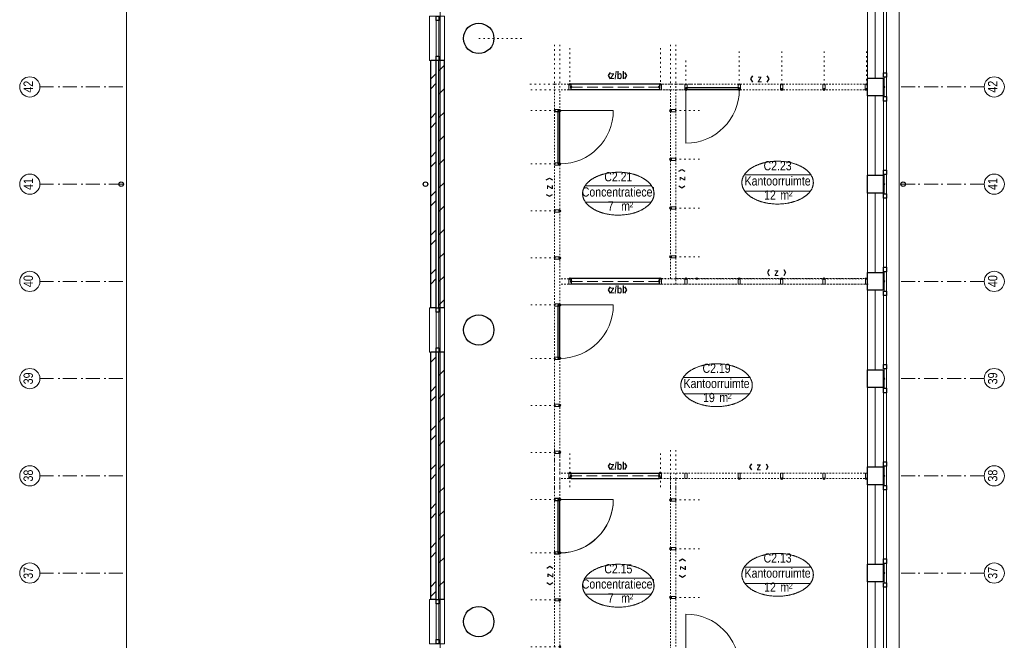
# Model space of a CAD drawing. Header units: millimetres. Extents: x 45699 to 251499, y 244 to 86446.
# Tile 120 of 240: x 170263 to 188089, y 58272 to 69507. Entities that reach past the tile are written whole.
import ezdxf
from ezdxf.enums import TextEntityAlignment as Align

# ---------------------------------------------------------------- set-up
doc = ezdxf.new("R2010")
doc.units = ezdxf.units.MM
doc.header["$LTSCALE"] = 400
doc.header["$PDMODE"] = 3
doc.header["$PDSIZE"] = 15
for name, pattern in [('STYLE_02', [0.694427, 0.486069, -0.208359]), ('STYLE_05', [0.208282, 0.069427, -0.138855]), ('STYLE_06', [1.041641, 0.625, -0.208282, 0.069427, -0.138931]), ('STYLE_21', [0.138889, 0.069444, -0.069444])]:
    doc.linetypes.add(name, pattern=pattern)
for name, color, linetype, lineweight in [('Buitenkozijnen', 140, 'Continuous', 15), ('Interieur-deur', 43, 'Continuous', 9), ('Interieur-scheidingswand-horizontaal', 5, 'Continuous', 25), ('Interieur-systeemwand glas', 140, 'STYLE_21', 15), ('Kozijnmerken', 43, 'Continuous', 9), ('Lijn-stramien', 5, 'STYLE_06', 9), ('mat-baksteen', 5, 'Continuous', 25), ('mat-beton (ihwg)', 5, 'Continuous', 25), ('mat-kalkzandsteen', 5, 'Continuous', 25), ('None', 7, 'Continuous', 9), ('Ruimtenummers', 5, 'Continuous', 25)]:
    doc.layers.add(name, color=color, linetype=linetype, lineweight=lineweight)
doc.styles.add('Arial Narrow', font='ARIALN.TTF', dxfattribs={"height": 222.25})
doc.styles.add('Arial Narrow (bold)', font='ARIALNB.TTF', dxfattribs={"height": 172.861111})

# ---------------------------------------------------------------- blocks, each defined once
blk = doc.blocks.new('*U255')
at = {"layer": 'Interieur-deur', "color": 140, "linetype": 'Continuous', "lineweight": 15}
blk.add_line((-6558, 23725), (-6558, 24689), dxfattribs=at)
at = {"layer": 'Interieur-deur', "color": 92, "linetype": 'Continuous', "lineweight": 25}
blk.add_lwpolyline([(-6558, 24729), (-5592, 24729), (-5592, 24689), (-6558, 24689)], close=True, dxfattribs=at)
at = {"layer": 'Interieur-deur', "color": 140, "linetype": 'Continuous', "lineweight": 15}
blk.add_arc((-6558, 24689), 966, 270, 0, dxfattribs=at)
at = {"layer": 'Interieur-systeemwand glas', "color": 43, "linetype": 'Continuous', "lineweight": 9}
for points in [[(-6578, 24789), (-6538, 24789), (-6538, 24689), (-6578, 24689)], [(-5612, 24789), (-5572, 24789), (-5572, 24689), (-5612, 24689)]]:
    blk.add_lwpolyline(points, close=True, dxfattribs=at)
at = {"layer": 'Lijn-stramien', "color": 8, "linetype": 'STYLE_05', "lineweight": 5}
for p, q in [((-6558, 24689), (-6558, 25265)), ((-5592, 24689), (-5592, 25265))]:
    blk.add_line(p, q, dxfattribs=at)
at = {"layer": 'None', "linetype": 'Continuous', "lineweight": 5}
for p in [(-6558, 24689), (-5592, 24689)]:
    blk.add_point(p, dxfattribs=at)
blk = doc.blocks.new('*U257')
at = {"layer": 'Interieur-systeemwand glas', "color": 43, "linetype": 'Continuous', "lineweight": 9}
blk.add_lwpolyline([(-4844, 24689), (-4844, 24789), (-4804, 24789), (-4804, 24689)], close=True, dxfattribs=at)
at = {"layer": 'Interieur-systeemwand glas', "color": 43, "linetype": 'Continuous', "lineweight": 15}
for p in [(-5591, 24689), (-4824, 24689), (-4824, 24689)]:
    blk.add_point(p, dxfattribs=at)
at = {"layer": 'Lijn-stramien', "color": 8, "linetype": 'STYLE_05', "lineweight": 5}
for p, q in [((-5591, 24689), (-5591, 25384)), ((-4824, 24689), (-4824, 25384))]:
    blk.add_line(p, q, dxfattribs=at)
blk = doc.blocks.new('*U261')
at = {"layer": 'Interieur-systeemwand glas', "color": 43, "linetype": 'Continuous', "lineweight": 9}
blk.add_lwpolyline([(-4077, 24689), (-4077, 24789), (-4037, 24789), (-4037, 24689)], close=True, dxfattribs=at)
at = {"layer": 'Interieur-systeemwand glas', "color": 43, "linetype": 'Continuous', "lineweight": 15}
for p in [(-4824, 24689), (-4057, 24689), (-4057, 24689)]:
    blk.add_point(p, dxfattribs=at)
at = {"layer": 'Lijn-stramien', "color": 8, "linetype": 'STYLE_05', "lineweight": 5}
for p, q in [((-4824, 24689), (-4824, 25384)), ((-4057, 24689), (-4057, 25384))]:
    blk.add_line(p, q, dxfattribs=at)
blk = doc.blocks.new('*U263')
at = {"layer": 'Interieur-systeemwand glas', "color": 43, "linetype": 'Continuous', "lineweight": 9}
blk.add_lwpolyline([(-3310, 24689), (-3310, 24789), (-3270, 24789), (-3270, 24689)], close=True, dxfattribs=at)
at = {"layer": 'Interieur-systeemwand glas', "color": 43, "linetype": 'Continuous', "lineweight": 15}
for p in [(-4057, 24689), (-3290, 24689), (-3290, 24689)]:
    blk.add_point(p, dxfattribs=at)
at = {"layer": 'Lijn-stramien', "color": 8, "linetype": 'STYLE_05', "lineweight": 5}
for p, q in [((-4057, 24689), (-4057, 25384)), ((-3290, 24689), (-3290, 25384))]:
    blk.add_line(p, q, dxfattribs=at)
blk = doc.blocks.new('*U264')
at = {"layer": 'Interieur-systeemwand glas', "lineweight": 15}
for p, q in [((-6839, 24789), (-6999, 24789)), ((-3269, 24789), (-6739, 24789)), ((-3269, 24689), (-6999, 24689))]:
    blk.add_line(p, q, dxfattribs=at)
at = {"layer": 'None', "color": 7}
for name in ['*U257', '*U261', '*U263']:
    blk.add_blockref(name, (0, 0), dxfattribs=at)
blk = doc.blocks.new('*U265')
at = {"layer": 'Interieur-systeemwand glas', "lineweight": 15}
for p, q in [((-8677.941, 17749), (-8838.941, 17749)), ((-8677.941, 17649), (-8838.941, 17649))]:
    blk.add_line(p, q, dxfattribs=at)
blk = doc.blocks.new('*U266')
at = {"layer": 'Interieur-systeemwand glas', "lineweight": 15}
for p, q in [((-8939, 10609), (-8939, 24789)), ((-8839, 17749), (-8839, 24689)), ((-8839, 14229), (-8839, 17649)), ((-8839, 10709), (-8839, 14129))]:
    blk.add_line(p, q, dxfattribs=at)
blk = doc.blocks.new('*U267')
at = {"layer": 'Interieur-systeemwand glas', "lineweight": 15}
for p, q in [((-6738.941, 21169), (-6738.941, 24789)), ((-6838.941, 21269), (-6838.941, 24689))]:
    blk.add_line(p, q, dxfattribs=at)
blk = doc.blocks.new('*U268')
at = {"layer": 'Interieur-systeemwand glas', "lineweight": 15}
for p, q in [((-8679, 24788), (-8939, 24789)), ((-8679, 24689), (-8839, 24689))]:
    blk.add_line(p, q, dxfattribs=at)
blk = doc.blocks.new('*U270')
at = {"layer": 'Interieur-systeemwand glas', "lineweight": 15}
for p, q in [((-3319, 17749), (-7000, 17749)), ((-3319, 17649), (-7000, 17649))]:
    blk.add_line(p, q, dxfattribs=at)
blk = doc.blocks.new('*U272')
at = {"layer": 'Interieur-systeemwand glas', "lineweight": 15}
for p, q in [((-6738.941, 24789), (-6998.941, 24789)), ((-6838.941, 24689), (-6998.941, 24689))]:
    blk.add_line(p, q, dxfattribs=at)
blk = doc.blocks.new('*U273')
at = {"layer": 'Interieur-deur', "color": 140, "linetype": 'Continuous', "lineweight": 15}
blk.add_line((-7875, 17270), (-8839, 17270), dxfattribs=at)
at = {"layer": 'Interieur-deur', "color": 92, "linetype": 'Continuous', "lineweight": 25}
blk.add_lwpolyline([(-8839, 16304), (-8839, 17270), (-8879, 17270), (-8879, 16304)], close=True, dxfattribs=at)
at = {"layer": 'Interieur-deur', "color": 140, "linetype": 'Continuous', "lineweight": 15}
blk.add_arc((-8839, 17270), 966, 270, 0, dxfattribs=at)
at = {"layer": 'Interieur-systeemwand glas', "color": 43, "linetype": 'Continuous', "lineweight": 9}
for points in [[(-8839, 17250), (-8839, 17290), (-8939, 17290), (-8939, 17250)], [(-8839, 16284), (-8839, 16324), (-8939, 16324), (-8939, 16284)]]:
    blk.add_lwpolyline(points, close=True, dxfattribs=at)
at = {"layer": 'Lijn-stramien', "color": 8, "linetype": 'STYLE_05', "lineweight": 5}
for p, q in [((-8839, 17270), (-9415, 17270)), ((-8839, 16304), (-9415, 16304))]:
    blk.add_line(p, q, dxfattribs=at)
at = {"layer": 'None', "linetype": 'Continuous', "lineweight": 5}
for p in [(-8839, 17270), (-8839, 16304)]:
    blk.add_point(p, dxfattribs=at)
blk = doc.blocks.new('*U274')
at = {"layer": 'Interieur-scheidingswand-horizontaal', "lineweight": 25}
for p, q in [((-8638.941, 24788.5), (-8638.941, 24688.5)), ((-7038.941, 24788.5), (-8638.941, 24788.5)), ((-7038.941, 24788.5), (-7038.941, 24688.5)), ((-7038.941, 24688.5), (-8638.941, 24688.5))]:
    blk.add_line(p, q, dxfattribs=at)
at = {"layer": 'Interieur-scheidingswand-horizontaal', "linetype": 'STYLE_02', "lineweight": 9}
blk.add_line((-7038.941, 24738.5), (-8638.941, 24738.5), dxfattribs=at)
blk = doc.blocks.new('*U276')
at = {"layer": 'Interieur-systeemwand glas', "color": 43, "linetype": 'Continuous', "lineweight": 9}
for points in [[(-8938.941, 18144.5), (-8838.941, 18144.5), (-8838.941, 18104.5), (-8938.941, 18104.5)], [(-8637.941, 17749), (-8637.941, 17649), (-8677.941, 17649), (-8677.941, 17749)], [(-8938.941, 17293.5), (-8838.941, 17293.5), (-8838.941, 17253.5), (-8938.941, 17253.5)]]:
    blk.add_lwpolyline(points, close=True, dxfattribs=at)
at = {"layer": 'Interieur-systeemwand glas', "color": 43, "linetype": 'Continuous', "lineweight": 15}
for p in [(-8838.941, 18124.5), (-8657.941, 17749), (-8838.941, 17273.5), (-8838.941, 17273.5)]:
    blk.add_point(p, dxfattribs=at)
at = {"layer": 'Lijn-stramien', "color": 8, "linetype": 'STYLE_05', "lineweight": 5}
for p, q in [((-8838.941, 18124.5), (-9414.941, 18124.5)), ((-8838.941, 17273.5), (-9414.941, 17273.5)), ((-8838.941, 17273.5), (-9414.941, 17273.5))]:
    blk.add_line(p, q, dxfattribs=at)
at = {"layer": 'None', "linetype": 'Continuous', "lineweight": 5}
blk.add_point((-8637.941, 17699), dxfattribs=at)
blk = doc.blocks.new('*U277')
at = {"layer": 'Interieur-deur', "color": 140, "linetype": 'Continuous', "lineweight": 15}
blk.add_line((-7875, 20793), (-8839, 20793), dxfattribs=at)
at = {"layer": 'Interieur-deur', "color": 92, "linetype": 'Continuous', "lineweight": 25}
blk.add_lwpolyline([(-8839, 19827), (-8839, 20793), (-8879, 20793), (-8879, 19827)], close=True, dxfattribs=at)
at = {"layer": 'Interieur-deur', "color": 140, "linetype": 'Continuous', "lineweight": 15}
blk.add_arc((-8839, 20793), 966, 270, 0, dxfattribs=at)
at = {"layer": 'Interieur-systeemwand glas', "color": 43, "linetype": 'Continuous', "lineweight": 9}
for points in [[(-8839, 20773), (-8839, 20813), (-8939, 20813), (-8939, 20773)], [(-8839, 19807), (-8839, 19847), (-8939, 19847), (-8939, 19807)]]:
    blk.add_lwpolyline(points, close=True, dxfattribs=at)
at = {"layer": 'Lijn-stramien', "color": 8, "linetype": 'STYLE_05', "lineweight": 5}
for p, q in [((-8839, 20793), (-9415, 20793)), ((-8839, 19827), (-9415, 19827))]:
    blk.add_line(p, q, dxfattribs=at)
at = {"layer": 'None', "linetype": 'Continuous', "lineweight": 5}
for p in [(-8839, 20793), (-8839, 19827)]:
    blk.add_point(p, dxfattribs=at)
blk = doc.blocks.new('*U279')
at = {"layer": 'Interieur-systeemwand glas', "color": 43, "linetype": 'Continuous', "lineweight": 9}
blk.add_lwpolyline([(-8938.941, 18995.5), (-8838.941, 18995.5), (-8838.941, 18955.5), (-8938.941, 18955.5)], close=True, dxfattribs=at)
at = {"layer": 'Interieur-systeemwand glas', "color": 43, "linetype": 'Continuous', "lineweight": 15}
for p in [(-8838.941, 18975.5), (-8838.941, 18124.5)]:
    blk.add_point(p, dxfattribs=at)
at = {"layer": 'Lijn-stramien', "color": 8, "linetype": 'STYLE_05', "lineweight": 5}
for p, q in [((-8838.941, 18975.5), (-9414.941, 18975.5)), ((-8838.941, 18124.5), (-9414.941, 18124.5))]:
    blk.add_line(p, q, dxfattribs=at)
blk = doc.blocks.new('*U281')
at = {"layer": 'Interieur-systeemwand glas', "color": 43, "linetype": 'Continuous', "lineweight": 9}
blk.add_lwpolyline([(-8938.941, 19846.5), (-8838.941, 19846.5), (-8838.941, 19806.5), (-8938.941, 19806.5)], close=True, dxfattribs=at)
at = {"layer": 'Interieur-systeemwand glas', "color": 43, "linetype": 'Continuous', "lineweight": 15}
for p in [(-8838.941, 19826.5), (-8838.941, 18975.5)]:
    blk.add_point(p, dxfattribs=at)
at = {"layer": 'Lijn-stramien', "color": 8, "linetype": 'STYLE_05', "lineweight": 5}
for p, q in [((-8838.941, 19826.5), (-9414.941, 19826.5)), ((-8838.941, 18975.5), (-9414.941, 18975.5))]:
    blk.add_line(p, q, dxfattribs=at)
blk = doc.blocks.new('*U282')
at = {"layer": 'Interieur-deur', "color": 140, "linetype": 'Continuous', "lineweight": 15}
blk.add_line((-7875, 17273), (-8839, 17273), dxfattribs=at)
at = {"layer": 'Interieur-deur', "color": 92, "linetype": 'Continuous', "lineweight": 25}
blk.add_lwpolyline([(-8839, 16307), (-8839, 17273), (-8879, 17273), (-8879, 16307)], close=True, dxfattribs=at)
at = {"layer": 'Interieur-deur', "color": 140, "linetype": 'Continuous', "lineweight": 15}
blk.add_arc((-8839, 17273), 966, 270, 0, dxfattribs=at)
at = {"layer": 'Interieur-systeemwand glas', "color": 43, "linetype": 'Continuous', "lineweight": 9}
for points in [[(-8839, 17253), (-8839, 17293), (-8939, 17293), (-8939, 17253)], [(-8839, 16287), (-8839, 16327), (-8939, 16327), (-8939, 16287)]]:
    blk.add_lwpolyline(points, close=True, dxfattribs=at)
at = {"layer": 'Lijn-stramien', "color": 8, "linetype": 'STYLE_05', "lineweight": 5}
for p, q in [((-8839, 17273), (-9415, 17273)), ((-8839, 16307), (-9415, 16307))]:
    blk.add_line(p, q, dxfattribs=at)
at = {"layer": 'None', "linetype": 'Continuous', "lineweight": 5}
for p in [(-8839, 17273), (-8839, 16307)]:
    blk.add_point(p, dxfattribs=at)
blk = doc.blocks.new('*U287')
at = {"layer": 'Lijn-stramien', "color": 8, "linetype": 'STYLE_05', "lineweight": 5}
for p, q in [((-8938.941, 25505), (-8938.941, 24790)), ((-8838.941, 25505), (-8838.941, 24690)), ((-8658.941, 25445), (-8658.941, 24789.5))]:
    blk.add_line(p, q, dxfattribs=at)
blk = doc.blocks.new('*U294')
at = {"layer": 'Interieur-systeemwand glas', "color": 43, "linetype": 'Continuous', "lineweight": 9}
blk.add_lwpolyline([(-8938.941, 15475.5), (-8838.941, 15475.5), (-8838.941, 15435.5), (-8938.941, 15435.5)], close=True, dxfattribs=at)
at = {"layer": 'Interieur-systeemwand glas', "color": 43, "linetype": 'Continuous', "lineweight": 15}
for p in [(-8838.941, 15455.5), (-8838.941, 14604.5)]:
    blk.add_point(p, dxfattribs=at)
at = {"layer": 'Lijn-stramien', "color": 8, "linetype": 'STYLE_05', "lineweight": 5}
for p, q in [((-8838.941, 15455.5), (-9414.941, 15455.5)), ((-8838.941, 14604.5), (-9414.941, 14604.5))]:
    blk.add_line(p, q, dxfattribs=at)
blk = doc.blocks.new('*U296')
at = {"layer": 'Interieur-systeemwand glas', "color": 43, "linetype": 'Continuous', "lineweight": 9}
blk.add_lwpolyline([(-8938.941, 16326.5), (-8838.941, 16326.5), (-8838.941, 16286.5), (-8938.941, 16286.5)], close=True, dxfattribs=at)
at = {"layer": 'Interieur-systeemwand glas', "color": 43, "linetype": 'Continuous', "lineweight": 15}
for p in [(-8838.941, 16306.5), (-8838.941, 15455.5)]:
    blk.add_point(p, dxfattribs=at)
at = {"layer": 'Lijn-stramien', "color": 8, "linetype": 'STYLE_05', "lineweight": 5}
for p, q in [((-8838.941, 16306.5), (-9414.941, 16306.5)), ((-8838.941, 15455.5), (-9414.941, 15455.5))]:
    blk.add_line(p, q, dxfattribs=at)
blk = doc.blocks.new('*U306')
at = {"layer": 'Interieur-systeemwand glas', "color": 43, "linetype": 'Continuous', "lineweight": 9}
for points in [[(-8638.941, 24788.5), (-8638.941, 24688.5), (-8678.941, 24688.5), (-8678.941, 24788.5)], [(-8938.941, 24332.5), (-8838.941, 24332.5), (-8838.941, 24292.5), (-8938.941, 24292.5)]]:
    blk.add_lwpolyline(points, close=True, dxfattribs=at)
at = {"layer": 'Interieur-systeemwand glas', "color": 43, "linetype": 'Continuous', "lineweight": 15}
for p in [(-8658.941, 24788.5), (-8838.941, 24312.5), (-8838.941, 24312.5)]:
    blk.add_point(p, dxfattribs=at)
at = {"layer": 'Lijn-stramien', "color": 8, "linetype": 'STYLE_05', "lineweight": 5}
for p, q in [((-8938.941, 24788.5), (-9394.941, 24788.5)), ((-8838.941, 24688.5), (-9394.941, 24688.5)), ((-8838.941, 24312.5), (-9394.941, 24312.5))]:
    blk.add_line(p, q, dxfattribs=at)
at = {"layer": 'None', "linetype": 'Continuous', "lineweight": 5}
blk.add_point((-8638.941, 24738.5), dxfattribs=at)
blk = doc.blocks.new('*U312')
at = {"layer": 'Interieur-systeemwand glas', "color": 43, "linetype": 'Continuous', "lineweight": 9}
for points in [[(-7038.941, 24788.5), (-7038.941, 24688.5), (-6998.941, 24688.5), (-6998.941, 24788.5)], [(-6838.941, 24332.5), (-6738.941, 24332.5), (-6738.941, 24292.5), (-6838.941, 24292.5)]]:
    blk.add_lwpolyline(points, close=True, dxfattribs=at)
at = {"layer": 'Interieur-systeemwand glas', "color": 43, "linetype": 'Continuous', "lineweight": 15}
for p in [(-7018.941, 24788.5), (-6838.941, 24312.5), (-6838.941, 24312.5)]:
    blk.add_point(p, dxfattribs=at)
at = {"layer": 'Lijn-stramien', "color": 8, "linetype": 'STYLE_05', "lineweight": 5}
for p, q in [((-6738.941, 24788.5), (-6282.941, 24788.5)), ((-6838.941, 24688.5), (-6282.941, 24688.5)), ((-6838.941, 24312.5), (-6282.941, 24312.5))]:
    blk.add_line(p, q, dxfattribs=at)
at = {"layer": 'None', "linetype": 'Continuous', "lineweight": 5}
blk.add_point((-7038.941, 24738.5), dxfattribs=at)
blk = doc.blocks.new('*U320')
at = {"layer": 'Interieur-systeemwand glas', "color": 43, "linetype": 'Continuous', "lineweight": 9}
blk.add_lwpolyline([(-6838.941, 15518), (-6738.941, 15518), (-6738.941, 15478), (-6838.941, 15478)], close=True, dxfattribs=at)
at = {"layer": 'Interieur-systeemwand glas', "color": 43, "linetype": 'Continuous', "lineweight": 15}
blk.add_point((-6838.941, 15498), dxfattribs=at)
blk.add_point((-6838.941, 15498), dxfattribs=at)
at = {"layer": 'Lijn-stramien', "color": 8, "linetype": 'STYLE_05', "lineweight": 5}
blk.add_line((-6838.941, 15498), (-6282.941, 15498), dxfattribs=at)
blk = doc.blocks.new('*U321')
at = {"layer": 'Interieur-systeemwand glas', "color": 43, "linetype": 'Continuous', "lineweight": 9}
blk.add_lwpolyline([(-6838.941, 16400.5), (-6738.941, 16400.5), (-6738.941, 16360.5), (-6838.941, 16360.5)], close=True, dxfattribs=at)
at = {"layer": 'Interieur-systeemwand glas', "color": 43, "linetype": 'Continuous', "lineweight": 15}
blk.add_point((-6838.941, 16380.5), dxfattribs=at)
blk.add_point((-6838.941, 16380.5), dxfattribs=at)
at = {"layer": 'Lijn-stramien', "color": 8, "linetype": 'STYLE_05', "lineweight": 5}
blk.add_line((-6838.941, 16380.5), (-6282.941, 16380.5), dxfattribs=at)
blk = doc.blocks.new('*U322')
at = {"layer": 'Interieur-systeemwand glas', "color": 43, "linetype": 'Continuous', "lineweight": 9}
blk.add_lwpolyline([(-6838.941, 17283), (-6738.941, 17283), (-6738.941, 17243), (-6838.941, 17243)], close=True, dxfattribs=at)
at = {"layer": 'Interieur-systeemwand glas', "color": 43, "linetype": 'Continuous', "lineweight": 15}
blk.add_point((-6838.941, 17263), dxfattribs=at)
blk.add_point((-6838.941, 17263), dxfattribs=at)
at = {"layer": 'Lijn-stramien', "color": 8, "linetype": 'STYLE_05', "lineweight": 5}
blk.add_line((-6838.941, 17263), (-6282.941, 17263), dxfattribs=at)
blk = doc.blocks.new('*U325')
at = {"layer": 'Lijn-stramien', "color": 8, "linetype": 'STYLE_05', "lineweight": 5}
for p, q in [((-6838.941, 25505), (-6838.941, 24690)), ((-6738.941, 25505), (-6738.941, 24790)), ((-7018.941, 25445), (-7018.941, 24789.5))]:
    blk.add_line(p, q, dxfattribs=at)
blk = doc.blocks.new('*U340')
at = {"layer": 'Interieur-systeemwand glas', "lineweight": 15}
for p, q in [((-8677.941, 21269), (-8838.941, 21269)), ((-8677.941, 21169), (-8838.941, 21169))]:
    blk.add_line(p, q, dxfattribs=at)
blk = doc.blocks.new('*U341')
at = {"layer": 'Interieur-systeemwand glas', "lineweight": 15}
for p, q in [((-3359, 21269), (-7000, 21269)), ((-3259, 21169), (-7000, 21169))]:
    blk.add_line(p, q, dxfattribs=at)
blk = doc.blocks.new('*U345')
at = {"layer": 'Interieur-systeemwand glas', "color": 43, "linetype": 'Continuous', "lineweight": 9}
for points in [[(-8938.941, 21664.5), (-8838.941, 21664.5), (-8838.941, 21624.5), (-8938.941, 21624.5)], [(-8637.941, 21269), (-8637.941, 21169), (-8677.941, 21169), (-8677.941, 21269)], [(-8938.941, 20813.5), (-8838.941, 20813.5), (-8838.941, 20773.5), (-8938.941, 20773.5)]]:
    blk.add_lwpolyline(points, close=True, dxfattribs=at)
at = {"layer": 'Interieur-systeemwand glas', "color": 43, "linetype": 'Continuous', "lineweight": 15}
for p in [(-8838.941, 21644.5), (-8657.941, 21269), (-8838.941, 20793.5), (-8838.941, 20793.5)]:
    blk.add_point(p, dxfattribs=at)
at = {"layer": 'Lijn-stramien', "color": 8, "linetype": 'STYLE_05', "lineweight": 5}
for p, q in [((-8838.941, 21644.5), (-9414.941, 21644.5)), ((-8838.941, 20793.5), (-9414.941, 20793.5)), ((-8838.941, 20793.5), (-9414.941, 20793.5))]:
    blk.add_line(p, q, dxfattribs=at)
at = {"layer": 'None', "linetype": 'Continuous', "lineweight": 5}
blk.add_point((-8637.941, 21219), dxfattribs=at)
blk = doc.blocks.new('*U346')
at = {"layer": 'Interieur-deur', "color": 140, "linetype": 'Continuous', "lineweight": 15}
blk.add_line((-7875, 24313), (-8839, 24313), dxfattribs=at)
at = {"layer": 'Interieur-deur', "color": 92, "linetype": 'Continuous', "lineweight": 25}
blk.add_lwpolyline([(-8839, 23347), (-8839, 24313), (-8879, 24313), (-8879, 23347)], close=True, dxfattribs=at)
at = {"layer": 'Interieur-deur', "color": 140, "linetype": 'Continuous', "lineweight": 15}
blk.add_arc((-8839, 24313), 966, 270, 0, dxfattribs=at)
at = {"layer": 'Interieur-systeemwand glas', "color": 43, "linetype": 'Continuous', "lineweight": 9}
for points in [[(-8839, 24293), (-8839, 24333), (-8939, 24333), (-8939, 24293)], [(-8839, 23327), (-8839, 23367), (-8939, 23367), (-8939, 23327)]]:
    blk.add_lwpolyline(points, close=True, dxfattribs=at)
at = {"layer": 'Lijn-stramien', "color": 8, "linetype": 'STYLE_05', "lineweight": 5}
for p, q in [((-8839, 24313), (-9415, 24313)), ((-8839, 23347), (-9415, 23347))]:
    blk.add_line(p, q, dxfattribs=at)
at = {"layer": 'None', "linetype": 'Continuous', "lineweight": 5}
for p in [(-8839, 24313), (-8839, 23347)]:
    blk.add_point(p, dxfattribs=at)
blk = doc.blocks.new('*U348')
at = {"layer": 'Interieur-systeemwand glas', "color": 43, "linetype": 'Continuous', "lineweight": 9}
blk.add_lwpolyline([(-8938.941, 22515.5), (-8838.941, 22515.5), (-8838.941, 22475.5), (-8938.941, 22475.5)], close=True, dxfattribs=at)
at = {"layer": 'Interieur-systeemwand glas', "color": 43, "linetype": 'Continuous', "lineweight": 15}
for p in [(-8838.941, 22495.5), (-8838.941, 21644.5)]:
    blk.add_point(p, dxfattribs=at)
at = {"layer": 'Lijn-stramien', "color": 8, "linetype": 'STYLE_05', "lineweight": 5}
for p, q in [((-8838.941, 22495.5), (-9414.941, 22495.5)), ((-8838.941, 21644.5), (-9414.941, 21644.5))]:
    blk.add_line(p, q, dxfattribs=at)
blk = doc.blocks.new('*U350')
at = {"layer": 'Interieur-systeemwand glas', "color": 43, "linetype": 'Continuous', "lineweight": 9}
blk.add_lwpolyline([(-8938.941, 23366.5), (-8838.941, 23366.5), (-8838.941, 23326.5), (-8938.941, 23326.5)], close=True, dxfattribs=at)
at = {"layer": 'Interieur-systeemwand glas', "color": 43, "linetype": 'Continuous', "lineweight": 15}
for p in [(-8838.941, 23346.5), (-8838.941, 22495.5)]:
    blk.add_point(p, dxfattribs=at)
at = {"layer": 'Lijn-stramien', "color": 8, "linetype": 'STYLE_05', "lineweight": 5}
for p, q in [((-8838.941, 23346.5), (-9414.941, 23346.5)), ((-8838.941, 22495.5), (-9414.941, 22495.5))]:
    blk.add_line(p, q, dxfattribs=at)
blk = doc.blocks.new('*U353')
at = {"layer": 'Interieur-systeemwand glas', "color": 43, "linetype": 'Continuous', "lineweight": 9}
blk.add_lwpolyline([(-6838.941, 21685.5), (-6738.941, 21685.5), (-6738.941, 21645.5), (-6838.941, 21645.5)], close=True, dxfattribs=at)
at = {"layer": 'Interieur-systeemwand glas', "color": 43, "linetype": 'Continuous', "lineweight": 15}
blk.add_point((-6838.941, 21665.5), dxfattribs=at)
blk.add_point((-6838.941, 21665.5), dxfattribs=at)
at = {"layer": 'Lijn-stramien', "color": 8, "linetype": 'STYLE_05', "lineweight": 5}
blk.add_line((-6838.941, 21665.5), (-6282.941, 21665.5), dxfattribs=at)
blk = doc.blocks.new('*U354')
at = {"layer": 'Interieur-systeemwand glas', "color": 43, "linetype": 'Continuous', "lineweight": 9}
blk.add_lwpolyline([(-6838.941, 22568), (-6738.941, 22568), (-6738.941, 22528), (-6838.941, 22528)], close=True, dxfattribs=at)
at = {"layer": 'Interieur-systeemwand glas', "color": 43, "linetype": 'Continuous', "lineweight": 15}
blk.add_point((-6838.941, 22548), dxfattribs=at)
blk.add_point((-6838.941, 22548), dxfattribs=at)
at = {"layer": 'Lijn-stramien', "color": 8, "linetype": 'STYLE_05', "lineweight": 5}
blk.add_line((-6838.941, 22548), (-6282.941, 22548), dxfattribs=at)
blk = doc.blocks.new('*U355')
at = {"layer": 'Interieur-systeemwand glas', "color": 43, "linetype": 'Continuous', "lineweight": 9}
blk.add_lwpolyline([(-6838.941, 23450.5), (-6738.941, 23450.5), (-6738.941, 23410.5), (-6838.941, 23410.5)], close=True, dxfattribs=at)
at = {"layer": 'Interieur-systeemwand glas', "color": 43, "linetype": 'Continuous', "lineweight": 15}
blk.add_point((-6838.941, 23430.5), dxfattribs=at)
blk.add_point((-6838.941, 23430.5), dxfattribs=at)
at = {"layer": 'Lijn-stramien', "color": 8, "linetype": 'STYLE_05', "lineweight": 5}
blk.add_line((-6838.941, 23430.5), (-6282.941, 23430.5), dxfattribs=at)
blk = doc.blocks.new('*U364')
at = {"layer": 'Interieur-scheidingswand-horizontaal', "lineweight": 25}
for p, q in [((-8637.941, 21269.5), (-8637.941, 21169.5)), ((-7039.941, 21269.5), (-8637.941, 21269.5)), ((-7039.941, 21269.5), (-7039.941, 21169.5)), ((-7039.941, 21169.5), (-8637.941, 21169.5))]:
    blk.add_line(p, q, dxfattribs=at)
at = {"layer": 'Interieur-scheidingswand-horizontaal', "linetype": 'STYLE_02', "lineweight": 9}
blk.add_line((-7039.941, 21219.5), (-8637.941, 21219.5), dxfattribs=at)
blk = doc.blocks.new('*U365')
at = {"layer": 'Interieur-scheidingswand-horizontaal', "lineweight": 25}
for p, q in [((-8637.941, 17749.5), (-7039.941, 17749.5)), ((-8637.941, 17649.5), (-8637.941, 17749.5)), ((-8637.941, 17649.5), (-7039.941, 17649.5)), ((-7039.941, 17649.5), (-7039.941, 17749.5))]:
    blk.add_line(p, q, dxfattribs=at)
at = {"layer": 'Interieur-scheidingswand-horizontaal', "linetype": 'STYLE_02', "lineweight": 9}
blk.add_line((-8637.941, 17699.5), (-7039.941, 17699.5), dxfattribs=at)
blk = doc.blocks.new('*U366')
at = {"layer": 'Interieur-systeemwand glas', "color": 43, "linetype": 'Continuous', "lineweight": 9}
blk.add_lwpolyline([(-3309, 17650), (-3309, 17750), (-3269, 17750), (-3269, 17650)], close=True, dxfattribs=at)
at = {"layer": 'Interieur-systeemwand glas', "color": 43, "linetype": 'Continuous', "lineweight": 15}
blk.add_point((-3289, 17650), dxfattribs=at)
blk = doc.blocks.new('*U369')
at = {"layer": 'Interieur-systeemwand glas', "color": 43, "linetype": 'Continuous', "lineweight": 9}
blk.add_lwpolyline([(-4077, 17650), (-4077, 17750), (-4037, 17750), (-4037, 17650)], close=True, dxfattribs=at)
at = {"layer": 'Interieur-systeemwand glas', "color": 43, "linetype": 'Continuous', "lineweight": 15}
blk.add_point((-4057, 17650), dxfattribs=at)
blk = doc.blocks.new('*U370')
at = {"layer": 'Interieur-systeemwand glas', "color": 43, "linetype": 'Continuous', "lineweight": 9}
blk.add_lwpolyline([(-4845, 17650), (-4845, 17750), (-4805, 17750), (-4805, 17650)], close=True, dxfattribs=at)
at = {"layer": 'Interieur-systeemwand glas', "color": 43, "linetype": 'Continuous', "lineweight": 15}
blk.add_point((-4825, 17650), dxfattribs=at)
blk = doc.blocks.new('*U371')
at = {"layer": 'Interieur-systeemwand glas', "color": 43, "linetype": 'Continuous', "lineweight": 9}
blk.add_lwpolyline([(-5613, 17650), (-5613, 17750), (-5573, 17750), (-5573, 17650)], close=True, dxfattribs=at)
at = {"layer": 'Interieur-systeemwand glas', "color": 43, "linetype": 'Continuous', "lineweight": 15}
blk.add_point((-5593, 17650), dxfattribs=at)
blk = doc.blocks.new('*U374')
at = {"layer": 'Interieur-systeemwand glas', "lineweight": 15}
for p, q in [((-6838.941, 14229), (-6838.941, 17749.5)), ((-6738.941, 10609), (-6738.941, 17649.5)), ((-6838.941, 10709), (-6838.941, 14129))]:
    blk.add_line(p, q, dxfattribs=at)
blk = doc.blocks.new('*U377')
at = {"layer": 'Lijn-stramien', "color": 8, "linetype": 'STYLE_05', "lineweight": 5}
for p, q in [((-8938.941, 18167), (-8938.941, 17452)), ((-8838.941, 18167), (-8838.941, 17352)), ((-8658.941, 18107), (-8658.941, 17451.5))]:
    blk.add_line(p, q, dxfattribs=at)
blk = doc.blocks.new('*U380')
at = {"layer": 'Lijn-stramien', "color": 8, "linetype": 'STYLE_05', "lineweight": 5}
for p, q in [((-7018.941, 18107), (-7018.941, 17451.5)), ((-6838.941, 18167), (-6838.941, 17352)), ((-6738.941, 18167), (-6738.941, 17452))]:
    blk.add_line(p, q, dxfattribs=at)
blk = doc.blocks.new('*U383')
at = {"layer": 'Interieur-systeemwand glas', "color": 43, "linetype": 'Continuous', "lineweight": 9}
blk.add_lwpolyline([(-7039.941, 21269), (-7039.941, 21169), (-6999.941, 21169), (-6999.941, 21269)], close=True, dxfattribs=at)
at = {"layer": 'Interieur-systeemwand glas', "color": 43, "linetype": 'Continuous', "lineweight": 15}
blk.add_point((-7019.941, 21269), dxfattribs=at)
at = {"layer": 'None', "linetype": 'Continuous', "lineweight": 5}
blk.add_point((-7039.941, 21219), dxfattribs=at)
blk = doc.blocks.new('*U384')
at = {"layer": 'Interieur-systeemwand glas', "color": 43, "linetype": 'Continuous', "lineweight": 9}
blk.add_lwpolyline([(-6577.941, 17749), (-6537.941, 17749), (-6537.941, 17649), (-6577.941, 17649)], close=True, dxfattribs=at)
blk = doc.blocks.new('*U385')
at = {"layer": 'Interieur-deur', "color": 140, "linetype": 'Continuous', "lineweight": 15}
blk.add_line((-6558, 15194), (-6558, 14230), dxfattribs=at)
at = {"layer": 'Interieur-deur', "color": 92, "linetype": 'Continuous', "lineweight": 25}
blk.add_lwpolyline([(-6558, 14230), (-5592, 14230), (-5592, 14190), (-6558, 14190)], close=True, dxfattribs=at)
at = {"layer": 'Interieur-deur', "color": 140, "linetype": 'Continuous', "lineweight": 15}
blk.add_arc((-6558, 14230), 966, 0, 90, dxfattribs=at)
at = {"layer": 'Interieur-systeemwand glas', "color": 43, "linetype": 'Continuous', "lineweight": 9}
for points in [[(-6578, 14230), (-6538, 14230), (-6538, 14130), (-6578, 14130)], [(-5612, 14230), (-5572, 14230), (-5572, 14130), (-5612, 14130)]]:
    blk.add_lwpolyline(points, close=True, dxfattribs=at)
at = {"layer": 'Lijn-stramien', "color": 8, "linetype": 'STYLE_05', "lineweight": 5}
for p, q in [((-6558, 14230), (-6558, 13654)), ((-5592, 14230), (-5592, 13654))]:
    blk.add_line(p, q, dxfattribs=at)
at = {"layer": 'None', "linetype": 'Continuous', "lineweight": 5}
for p in [(-6558, 14230), (-5592, 14230)]:
    blk.add_point(p, dxfattribs=at)
blk = doc.blocks.new('*U401')
at = {"layer": 'Interieur-systeemwand glas', "color": 43, "linetype": 'Continuous', "lineweight": 9}
for points in [[(-6578, 21269), (-6578, 21169), (-6538, 21169), (-6538, 21269)], [(-5613, 21270), (-5613, 21170), (-5573, 21170), (-5573, 21270)], [(-4845, 21270), (-4845, 21170), (-4805, 21170), (-4805, 21270)], [(-4077, 21270), (-4077, 21170), (-4037, 21170), (-4037, 21270)], [(-3309, 21270), (-3309, 21170), (-3269, 21170), (-3269, 21270)], [(-7040, 17749), (-7040, 17649), (-7000, 17649), (-7000, 17749)]]:
    blk.add_lwpolyline(points, close=True, dxfattribs=at)
at = {"layer": 'Interieur-systeemwand glas', "color": 43, "linetype": 'Continuous', "lineweight": 15}
for p in [(-6558, 21269), (-6558, 21269), (-6361, 21270), (-5593, 21270), (-5593, 21270), (-4825, 21270), (-4825, 21270), (-4057, 21270), (-4057, 21270), (-3289, 21270), (-7020, 17749)]:
    blk.add_point(p, dxfattribs=at)
at = {"layer": 'None', "linetype": 'Continuous', "lineweight": 5}
blk.add_point((-7040, 17699), dxfattribs=at)
at = {"layer": 'Interieur-scheidingswand-horizontaal'}
for name in ['*U274', '*U364', '*U365']:
    blk.add_blockref(name, (0, 0), dxfattribs=at)
at = {"layer": 'Interieur-scheidingswand-horizontaal', "color": 7}
for name in ['*U346', '*U350', '*U348', '*U277', '*U281', '*U279', '*U282', '*U296', '*U294']:
    blk.add_blockref(name, (0, 0), dxfattribs=at)
at = {"layer": 'Interieur-systeemwand glas', "color": 7}
for name in ['*U255', '*U273', '*U385']:
    blk.add_blockref(name, (0, 0), dxfattribs=at)
at = {"layer": 'Interieur-systeemwand glas'}
for name in ['*U266', '*U268', '*U272', '*U267', '*U340', '*U341', '*U265', '*U270', '*U374']:
    blk.add_blockref(name, (0, 0), dxfattribs=at)
at = {"layer": 'None', "color": 7}
for name in ['*U287', '*U325', '*U264', '*U306', '*U312', '*U355', '*U354', '*U345', '*U353', '*U383', '*U276', '*U377', '*U380', '*U384', '*U371', '*U370', '*U369', '*U366', '*U322', '*U321', '*U320']:
    blk.add_blockref(name, (0, 0), dxfattribs=at)
blk = doc.blocks.new('Kolom 280x320')
at = {"layer": 'mat-beton (ihwg)', "lineweight": 25}
blk.add_lwpolyline([(-300, 160), (-20, 160), (-20, -160), (-300, -160)], close=True, dxfattribs=at)
at = {"layer": 'None', "color": 92, "linetype": 'Continuous', "lineweight": 5}
blk.add_point((0, 0), dxfattribs=at)
blk = doc.blocks.new('Kolom O 550')
at = {"layer": 'mat-beton (ihwg)', "lineweight": 25}
blk.add_circle((0, 0), 275, dxfattribs=at)
blk = doc.blocks.new('Gevelpui best 1410 (2D)')
at = {"layer": 'Buitenkozijnen', "lineweight": 15}
for p, q in [((-260, 0), (-260, -1410)), ((-260, 0), (-210, 0)), ((-210, 0), (-210, -1410)), ((-260, -1410), (-210, -1410))]:
    blk.add_line(p, q, dxfattribs=at)
at = {"layer": 'Buitenkozijnen', "color": 92, "lineweight": 25}
for points in [[(-260, 0), (-210, 0), (-210, -80), (-260, -80)], [(-260, -1330), (-210, -1330), (-210, -1410), (-260, -1410)]]:
    blk.add_lwpolyline(points, close=True, dxfattribs=at)
at = {"layer": 'None', "color": 43, "linetype": 'Continuous', "lineweight": 9}
blk.add_line((-410, 15), (-410, -1425), dxfattribs=at)
blk = doc.blocks.new('Gevelpui best 800')
at = {"layer": 'Buitenkozijnen', "color": 43, "linetype": 'Continuous', "lineweight": 9}
blk.add_lwpolyline([(-400, 270), (400, 270), (400, 0), (-400, 0)], close=True, dxfattribs=at)
at = {"layer": 'Buitenkozijnen', "color": 140, "linetype": 'Continuous', "lineweight": 15}
blk.add_lwpolyline([(-400, 150), (400, 150), (400, 100), (-400, 100)], close=True, dxfattribs=at)
at = {"layer": 'Buitenkozijnen', "color": 92, "linetype": 'Continuous', "lineweight": 25}
for points in [[(-400, 150), (-320, 150), (-320, 100), (-400, 100)], [(320, 150), (400, 150), (400, 100), (320, 100)]]:
    blk.add_lwpolyline(points, close=True, dxfattribs=at)
blk = doc.blocks.new('*X1124')
at = {"layer": 'None', "lineweight": 9}
for p, q in [((-11029, 25034), (-10929, 25134)), ((-11029, 24609), (-10929, 24709)), ((-11029, 24185), (-10929, 24285)), ((-11029, 23761), (-10929, 23861)), ((-11029, 23336), (-10929, 23436)), ((-11029, 22912), (-10929, 23012)), ((-11029, 22488), (-10929, 22588)), ((-11029, 22064), (-10929, 22164)), ((-11029, 21639), (-10929, 21739)), ((-11029, 21215), (-10929, 21315)), ((-11029, 20791), (-10929, 20891))]:
    blk.add_line(p, q, dxfattribs=at)
blk = doc.blocks.new('*X1125')
at = {"layer": 'None', "lineweight": 9}
for p, q in [((-11179, 24884), (-11079, 24984)), ((-11179, 24707), (-11079, 24807)), ((-11179, 24176), (-11079, 24276)), ((-11179, 24000), (-11079, 24100)), ((-11179, 23469), (-11079, 23569)), ((-11179, 23293), (-11079, 23393)), ((-11179, 22762), (-11079, 22862)), ((-11179, 22586), (-11079, 22686)), ((-11179, 22055), (-11079, 22155)), ((-11179, 21879), (-11079, 21979)), ((-11179, 21348), (-11079, 21448)), ((-11179, 21172), (-11079, 21272)), ((-11080, 20740), (-11079, 20741))]:
    blk.add_line(p, q, dxfattribs=at)
blk = doc.blocks.new('*X1126')
at = {"layer": 'None', "lineweight": 9}
for p, q in [((-11029, 19518), (-10929, 19618)), ((-11029, 19094), (-10929, 19194)), ((-11029, 18670), (-10929, 18770)), ((-11029, 18245), (-10929, 18345)), ((-11029, 17821), (-10929, 17921)), ((-11029, 17397), (-10929, 17497)), ((-11029, 16973), (-10929, 17073)), ((-11029, 16548), (-10929, 16648)), ((-11029, 16124), (-10929, 16224)), ((-11029, 15700), (-10929, 15800))]:
    blk.add_line(p, q, dxfattribs=at)
blk = doc.blocks.new('*X1127')
at = {"layer": 'None', "lineweight": 9}
for p, q in [((-11179, 19934), (-11173, 19940)), ((-11179, 19757), (-11079, 19857)), ((-11179, 19227), (-11079, 19327)), ((-11179, 19050), (-11079, 19150)), ((-11179, 18520), (-11079, 18620)), ((-11179, 18343), (-11079, 18443)), ((-11179, 17812), (-11079, 17912)), ((-11179, 17636), (-11079, 17736)), ((-11179, 17105), (-11079, 17205)), ((-11179, 16929), (-11079, 17029)), ((-11179, 16398), (-11079, 16498)), ((-11179, 16222), (-11079, 16322)), ((-11179, 15691), (-11079, 15791)), ((-11179, 15515), (-11079, 15615))]:
    blk.add_line(p, q, dxfattribs=at)
blk = doc.blocks.new('HWA')
at = {"layer": 'None', "color": 92, "linetype": 'Continuous', "lineweight": 25}
blk.add_circle((0, -74), 40, dxfattribs=at)
blk = doc.blocks.new('Ruimtenummer UV 50')
at = {"layer": 'Ruimtenummers', "color": 8, "lineweight": 5}
for p, q in [((602, 157), (-602, 157)), ((595, -137), (-595, -137))]:
    blk.add_line(p, q, dxfattribs=at)
blk.add_open_spline([(-323, 354), (-173, 406), (173, 406), (323, 354), (473, 302), (560, 212), (647, 122), (647, 18), (647, -86), (560, -176), (473, -266), (323, -318), (173, -370), (-173, -370), (-323, -318), (-474, -266), (-560, -176), (-647, -86), (-647, 18), (-647, 122), (-560, 212), (-474, 302), (-323, 354)], degree=2, knots=[0, 0, 0, 0.09962, 0.19924, 0.19924, 0.283607, 0.283607, 0.349619, 0.349619, 0.415638, 0.415638, 0.5, 0.5, 0.59962, 0.69924, 0.69924, 0.783607, 0.783607, 0.849619, 0.849619, 0.915638, 0.915638, 1, 1, 1], dxfattribs=at)
at = {"layer": 'Ruimtenummers', "attachment_point": 2, "style": 'Arial Narrow'}
for s, insert, char_height in [(' m', (104, -122), 165.9), (' 2', (220, -133), 96.8)]:
    blk.add_mtext(s, dxfattribs=dict(at, insert=insert, char_height=char_height))
at = {"layer": 'Ruimtenummers', "style": 'Arial Narrow'}
for tag, p in [('Nummer', (0, 407)), ('Naam', (0, 132)), ('Oppervlak', (-138, -122))]:
    blk.add_attdef(tag, text='', height=166, dxfattribs=at).set_placement(p, align=Align.TOP_CENTER)
blk = doc.blocks.new('Kozijnmerk 50')
at = {"layer": 'Kozijnmerken', "color": 92, "linetype": 'Continuous', "lineweight": 25}
for points in [[(-132, 51), (-165, -6), (-132, -62)], [(132, 51), (165, -6), (132, -62)]]:
    blk.add_lwpolyline(points, dxfattribs=at)
at = {"layer": 'None', "color": 43, "style": 'Arial Narrow (bold)'}
blk.add_attdef('merk', text='', height=138, dxfattribs=at).set_placement((0, 0), align=Align.MIDDLE_CENTER)

msp = doc.modelspace()

# ---------------------------------------------------------------- linework, layer by layer
at = {"linetype": 'Continuous', "lineweight": 0, "flags": 128}
msp.add_lwpolyline([(185614, 78475), (177874, 78475), (177874, 51820), (172744, 51820), (172744, 46454), (185614, 46454), (185614, 78475)], dxfattribs=at)
at = {"layer": 'Buitenkozijnen', "color": 43, "lineweight": 9, "flags": 128}
msp.add_lwpolyline([(186164, 75925), (186184, 75925), (186184, 46700), (186164, 46700)], dxfattribs=at)
at = {"layer": 'Buitenkozijnen', "lineweight": 15}
for points in [[(185914, 68465), (185954, 68465), (185954, 68115), (185914, 68115)], [(185914, 66705), (185954, 66705), (185954, 66355), (185914, 66355)], [(185914, 64945), (185954, 64945), (185954, 64595), (185914, 64595)], [(185914, 63185), (185954, 63185), (185954, 62835), (185914, 62835)], [(185914, 61425), (185954, 61425), (185954, 61075), (185914, 61075)], [(185914, 59665), (185954, 59665), (185954, 59315), (185914, 59315)]]:
    msp.add_lwpolyline(points, close=True, dxfattribs=at)
at = {"layer": 'Interieur-systeemwand glas', "lineweight": 15}
for p, q in [((181884, 64820), (182044, 64820)), ((181884, 64720), (185614, 64720)), ((182144, 64820), (185614, 64820))]:
    msp.add_line(p, q, dxfattribs=at)
at = {"layer": 'Lijn-stramien', "color": 8, "linetype": 'STYLE_05', "lineweight": 5}
msp.add_line((178574, 69170), (179375, 69170), dxfattribs=at)
at = {"layer": 'mat-baksteen', "lineweight": 25}
for p, q in [((177804, 68770), (177704, 68770)), ((177704, 64290), (177704, 68770)), ((177804, 64290), (177804, 68770)), ((177804, 64290), (177704, 64290)), ((177804, 63490), (177704, 63490)), ((177704, 59010), (177704, 63490)), ((177804, 59010), (177804, 63490)), ((177804, 59010), (177704, 59010))]:
    msp.add_line(p, q, dxfattribs=at)
at = {"layer": 'mat-kalkzandsteen', "lineweight": 25}
for p, q in [((177954, 68770), (177854, 68770)), ((177854, 64290), (177854, 68770)), ((177954, 64290), (177954, 68770)), ((177954, 64290), (177854, 64290)), ((177954, 63490), (177854, 63490)), ((177854, 59010), (177854, 63490)), ((177954, 59010), (177954, 63490)), ((177954, 59010), (177854, 59010))]:
    msp.add_line(p, q, dxfattribs=at)
at = {"layer": 'None', "color": 43, "linetype": 'Continuous', "lineweight": 9}
msp.add_line((172194, 76420), (172194, 52230), dxfattribs=at)
at = {"layer": 'None', "color": 7, "linetype": 'STYLE_06', "lineweight": 9}
for p, q in [((170628, 68290), (172128, 68290)), ((187724, 68290), (186224, 68290)), ((170628, 66530), (172128, 66530)), ((187724, 66530), (186224, 66530)), ((170628, 64770), (172128, 64770)), ((187724, 64770), (186224, 64770)), ((170628, 63010), (172128, 63010)), ((187724, 63010), (186224, 63010)), ((170628, 61250), (172128, 61250)), ((187724, 61250), (186224, 61250)), ((170628, 59490), (172128, 59490)), ((187724, 59490), (186224, 59490))]:
    msp.add_line(p, q, dxfattribs=at)
at = {"layer": 'None', "color": 43, "linetype": 'Continuous', "lineweight": 9}
for centre in [(170446, 68290), (187907, 68290), (170446, 66530), (187907, 66530), (170446, 64770), (187907, 64770), (170446, 63010), (187907, 63010), (170446, 61250), (187907, 61250), (170446, 59490), (187907, 59490)]:
    msp.add_circle(centre, 183, dxfattribs=at)

# ---------------------------------------------------------------- block references
at = {"layer": 'Buitenkozijnen', "color": 7}
for p in [(186164, 69875), (186164, 68115), (186164, 66355), (186164, 64595), (186164, 62835), (186164, 61075), (186164, 59315)]:
    msp.add_blockref('Gevelpui best 1410 (2D)', p, dxfattribs=at)
at = {"layer": 'Buitenkozijnen', "color": 7, "rotation": 90}
for p in [(177954, 69170), (177954, 63890), (177954, 58610)]:
    msp.add_blockref('Gevelpui best 800', p, dxfattribs=at)
at = {"layer": 'Interieur-systeemwand glas', "color": 7}
msp.add_blockref('*U401', (188883, 43550), dxfattribs=at)
at = {"layer": 'Kozijnmerken', "color": 7}
for p, values in [((181083, 68501), {'merk': 'z/bl'}), ((183660, 68440), {'merk': 'z'}), ((183964, 64935), {'merk': 'z'}), ((181083, 64621), {'merk': 'z/bl'}), ((181083, 61429), {'merk': 'z/bl'}), ((183644, 61419), {'merk': 'z'})]:
    msp.add_blockref('Kozijnmerk 50', p, dxfattribs=at).add_auto_attribs(values)
at = {"layer": 'Kozijnmerken', "color": 7, "rotation": 90}
for p in [(182246, 66631), (179847, 66476), (182256, 59581), (179855, 59449)]:
    msp.add_blockref('Kozijnmerk 50', p, dxfattribs=at).add_auto_attribs({'merk': 'z'})
at = {"layer": 'mat-baksteen'}
for name in ['*X1125', '*X1127']:
    msp.add_blockref(name, (188883, 43550), dxfattribs=at)
at = {"layer": 'mat-beton (ihwg)', "color": 7}
for name, p in [('Kolom O 550', (178574, 69170)), ('Kolom 280x320', (185914, 68290)), ('Kolom 280x320', (185914, 66530)), ('Kolom 280x320', (185914, 64770)), ('Kolom O 550', (178574, 63890)), ('Kolom 280x320', (185914, 63010)), ('Kolom 280x320', (185914, 61250)), ('Kolom 280x320', (185914, 59490)), ('Kolom O 550', (178574, 58610))]:
    msp.add_blockref(name, p, dxfattribs=at)
at = {"layer": 'mat-kalkzandsteen'}
for name in ['*X1124', '*X1126']:
    msp.add_blockref(name, (188883, 43550), dxfattribs=at)
at = {"layer": 'None', "color": 7}
for p, rotation in [((172174, 66530), 270), ((177684, 66530), 270), ((186184, 66530), 90)]:
    msp.add_blockref('HWA', p, dxfattribs=dict(at, rotation=rotation))
at = {"layer": 'Ruimtenummers'}
for p, values in [((183985, 66540), {'Nummer': 'C2.23', 'Naam': 'Kantoorruimte', 'Oppervlak': '12'}), ((181101, 66340), {'Nummer': 'C2.21', 'Naam': 'Concentratiecel', 'Oppervlak': '7'}), ((182880, 62873), {'Nummer': 'C2.19', 'Naam': 'Kantoorruimte', 'Oppervlak': '19'}), ((183985, 59440), {'Nummer': 'C2.13', 'Naam': 'Kantoorruimte', 'Oppervlak': '12'}), ((181101, 59243), {'Nummer': 'C2.15', 'Naam': 'Concentratiecel', 'Oppervlak': '7'})]:
    msp.add_blockref('Ruimtenummer UV 50', p, dxfattribs=at).add_auto_attribs(values)

# ---------------------------------------------------------------- texts
at = {"layer": 'None', "color": 8, "char_height": 169.3, "attachment_point": 1, "rotation": 90, "style": 'Arial Narrow'}
for s, insert in [('42', (170333, 68186)), ('42', (187794, 68186)), ('41', (170333, 66426)), ('41', (187794, 66426)), ('40', (170333, 64666)), ('40', (187794, 64666)), ('39', (170333, 62906)), ('39', (187794, 62906)), ('38', (170333, 61146)), ('38', (187794, 61146)), ('37', (170333, 59386)), ('37', (187794, 59386))]:
    msp.add_mtext(s, dxfattribs=dict(at, insert=insert))

doc.saveas('drawing.dxf')
